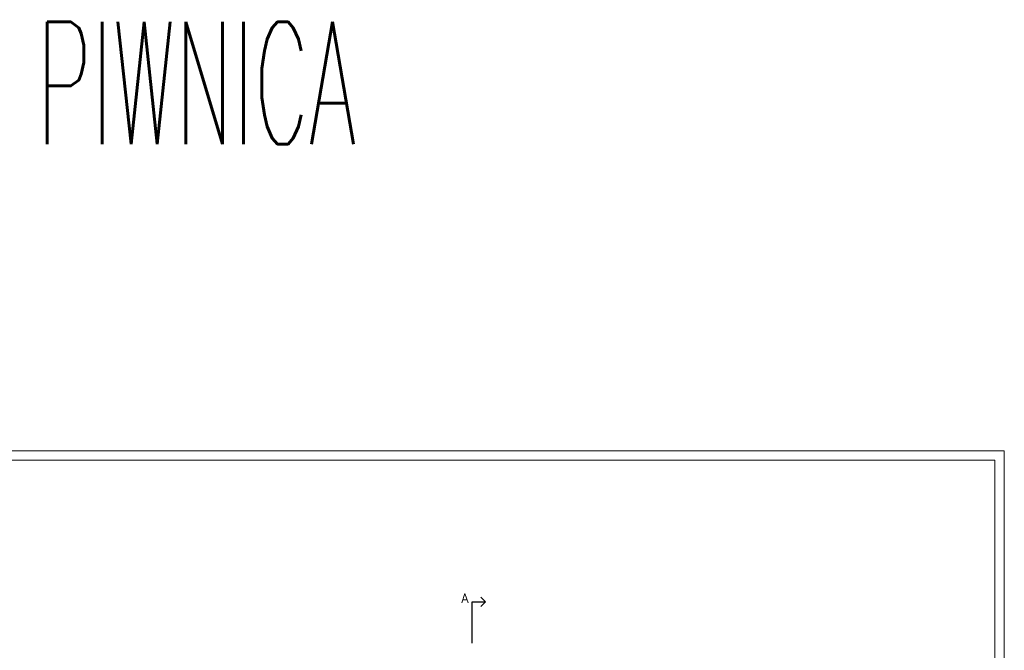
# Model space of a CAD drawing. Header units: millimetres. Extents: x -5207 to 173417, y -28809 to -6400.
# Tile 60 of 256: x -2038 to 3203, y -9755 to -6400. Entities that reach past the tile are written whole.
import ezdxf

# ---------------------------------------------------------------- set-up
doc = ezdxf.new("R2010")
doc.units = ezdxf.units.MM
doc.layers.add('m_tabela', color=7, linetype='Continuous', lineweight=15)
doc.layers.add('mr_przekroje', color=6, linetype='Continuous', lineweight=25)
doc.styles.get("Standard").update_dxf_attribs({"font": 'txt.shx'})

msp = doc.modelspace()

# ---------------------------------------------------------------- linework, layer by layer
at = {"layer": 'm_tabela'}
for p, q in [((3202.9426, -8694.2257), (-5207.0574, -8694.2257)), ((3202.9426, -14634.2257), (3202.9426, -8694.2257)), ((3152.9426, -8744.2257), (-5157.0574, -8744.2257)), ((3152.9426, -14584.2257), (3152.9426, -8744.2257))]:
    msp.add_line(p, q, dxfattribs=at)
at = {"layer": 'mr_przekroje'}
for points in [[(440.7462, -9497.6235), (415.9974, -9472.8748)], [(370.7462, -9717.6149), (370.7462, -9497.6235), (440.7462, -9497.6235)], [(440.7462, -9497.6235), (415.9974, -9522.3723)]]:
    msp.add_lwpolyline(points, dxfattribs=at)

# ---------------------------------------------------------------- texts
at = {"layer": 'Defpoints', "insert": (-5298.4937, -6411.8788), "char_height": 650, "width": 8402.66915, "attachment_point": 1}
msp.add_mtext('\\pxqc;{\\Fsimplex|c238;\\W0.5;PIWNICA}', dxfattribs=at)
at = {"layer": 'mr_przekroje', "insert": (312.6914, -9453.4729), "char_height": 50, "attachment_point": 1}
msp.add_mtext_dynamic_manual_height_columns('A', width=67.047612, gutter_width=12.5, heights=[0], dxfattribs=at)

doc.saveas('drawing.dxf')
